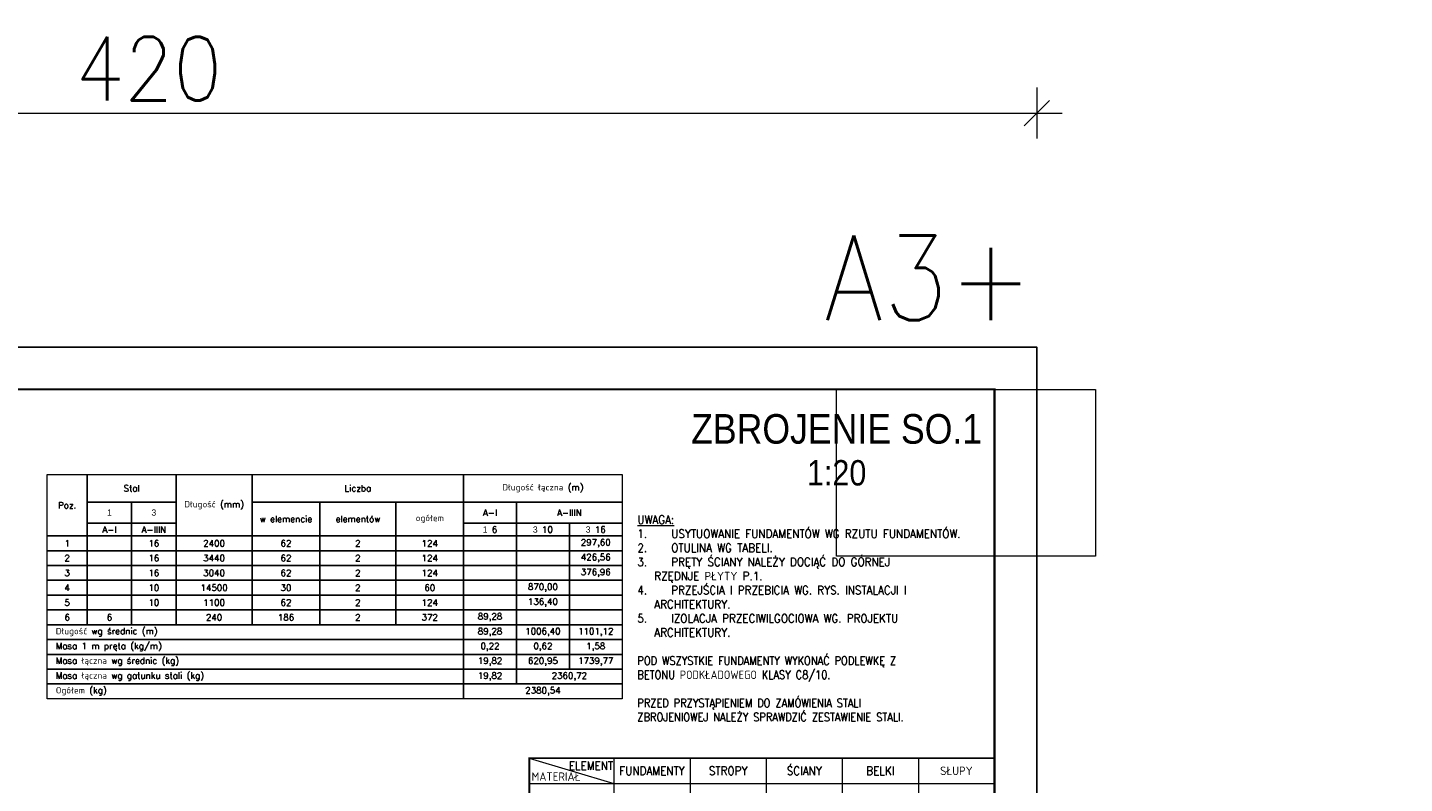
# Model space of a CAD drawing. Extents: x 100057 to 110316, y -200604 to -193150.
# Tile 9 of 9: x 103804 to 110316, y -196727 to -193153. Entities that reach past the tile are written whole.
import ezdxf
from ezdxf.enums import TextEntityAlignment as Align

# ---------------------------------------------------------------- set-up
doc = ezdxf.new("R2010")
doc.units = 0
doc.header["$LTSCALE"] = 5
doc.header["$MEASUREMENT"] = 0
doc.layers.add('_FORMATKA', color=8, linetype='Continuous', lineweight=15, plot=False)
for name, color, linetype, lineweight in [('_RAMKA', 7, 'Continuous', 35), ('AutoCAD_Structural_Detailing_tabele zbrojenia', 7, 'Continuous', 20), ('Opisy', 3, 'Continuous', 9), ('PS_DIM', 4, 'Continuous', 13), ('PS_TEXT', 3, 'Continuous', 13)]:
    doc.layers.add(name, color=color, linetype=linetype, lineweight=lineweight)
doc.styles.add('ARIAL', font='arial.ttf')
doc.styles.add('gil', font='GIL_____.TTF', dxfattribs={"width": 0.9})
doc.styles.add('r-simplex', font='simplex.shx', dxfattribs={"width": 0.9})
doc.styles.add('simplex', font='simplex.shx', dxfattribs={"width": 0.9})
doc.styles.add('styl2T', font='simplex.shx', dxfattribs={"height": 30})
doc.dimstyles.new('1_10_PRZ', dxfattribs={"dimtxt": 2, "dimasz": 1, "dimexe": 2, "dimexo": 5, "dimgap": 1, "dimtad": 1, "dimdec": 0, "dimlfac": 10, "dimtxsty": 'simplex', "dimblk": 'dimznak', "dimcen": 2, "dimse1": 1, "dimse2": 1, "dimclrt": 3, "dimadec": 1, "dimazin": 0, "dimtfac": 1, "dimtdec": 0, "dimtix": 1, "dimtmove": 2, "dimatfit": 3, "dimldrblk": 'dim-grot', "dimfxl": 1, "dimarcsym": 0})

# ---------------------------------------------------------------- blocks, each defined once
blk = doc.blocks.new('Tytuł rysunku')
at = {"layer": '_FORMATKA'}
blk.add_lwpolyline([(-61.19, 0), (0, 0), (0, -39.45), (-61.19, -39.45)], close=True, dxfattribs=at)
at = {"layer": 'PS_TEXT', "style": 'ARIAL', "flags": 4}
for tag, height, p in [('TYTUŁ1', 7, (-61.19, -9.34)), ('TYTUŁ2', 6, (-61.19, -19.72)), ('SKALA', 6, (-61.19, -28.72))]:
    blk.add_attdef(tag, text='', height=height, dxfattribs=at).set_placement(p, align=Align.MIDDLE_CENTER)
blk = doc.blocks.new('tabela_1')
at = {"layer": 'PS_TEXT', "color": 7}
for p, q in [((6059.3, -135817), (6459.3, -135937)), ((6459.3, -135817), (6459.3, -136537)), ((6819.3, -135817), (6819.3, -136537)), ((7179.3, -135817), (7179.3, -136537)), ((7539.3, -135817), (7539.3, -136537)), ((7899.3, -135817), (7899.3, -136537)), ((6059.3, -135937), (8259.3, -135937)), ((6059.3, -136097), (8259.3, -136097)), ((6059.3, -136217), (8259.3, -136217)), ((6179.3, -136217), (8259.3, -136217)), ((6059.3, -136377), (8259.3, -136377))]:
    blk.add_line(p, q, dxfattribs=at)
at = {"layer": 'PS_TEXT', "color": 51, "const_width": 8}
blk.add_lwpolyline([(6059.3, -136537), (8259.3, -136537), (8259.3, -135817), (6059.3, -135817)], close=True, dxfattribs=at)
at = {"layer": 'PS_TEXT', "color": 7}
blk.add_point((7899.3, -135937), dxfattribs=at)
at = {"layer": 'PS_DIM', "style": 'r-simplex', "oblique": 10, "width": 0.85, "flags": 4}
for tag, p in [('BETON', (6653.3, -136021.7)), ('BETON', (7013.3, -136021.7)), ('BETON', (7373.3, -136021.7)), ('BETON', (7733.3, -136021.7)), ('BETON', (8093.3, -136021.7)), ('STAL', (6653.3, -136141.7)), ('STAL', (7013.3, -136141.7)), ('STAL', (7373.3, -136141.7)), ('STAL', (7733.3, -136141.7)), ('STAL', (8093.3, -136141.7)), ('KL.', (6653.3, -136301.7)), ('KL.', (7013.3, -136301.7)), ('KL', (7373.3, -136301.7)), ('KL.', (7733.3, -136301.7)), ('KL.', (8093.3, -136301.7)), ('REI', (6653.3, -136461.7)), ('REI', (7013.3, -136461.7)), ('REI', (7373.3, -136461.7)), ('REI', (7733.3, -136461.7)), ('REI', (8093.3, -136461.7))]:
    blk.add_attdef(tag, text='', height=40, dxfattribs=at).set_placement(p, align=Align.MIDDLE)
at = {"layer": 'PS_TEXT', "color": 51, "char_height": 40, "attachment_point": 5, "style": 'r-simplex'}
for s, insert, width in [('ELEMENT', (6350.9, -135852.4), 400), ('MATERIAŁ', (6185.6, -135904.4), 400), ('FUNDAMENTY', (6639.3, -135877), 360), ('STROPY', (6999.3, -135877), 360), ('ŚCIANY', (7359.3, -135877), 360), ('BELKI', (7719.3, -135877), 360), ('SŁUPY', (8079.3, -135877), 360), ('BETON', (6259.3, -136017), 400), ('STAL', (6259.3, -136157), 400), ('KL. EKSPOZ.', (6259.3, -136299.7), 400), ('ODPORNOŚĆ\\POGNIOWA', (6259.3, -136457), 400)]:
    blk.add_mtext(s, dxfattribs=dict(at, insert=insert, width=width))
blk = doc.blocks.new('dimznak')
at = {"color": 0}
for points in [[(0, 2), (0, -2)], [(-2, 0), (2, 0)]]:
    blk.add_lwpolyline(points, dxfattribs=at)
at = {"color": 3}
blk.add_lwpolyline([(1, 1), (-1, -1)], dxfattribs=at)
blk = doc.blocks.new('*D19')
at = {"color": 252, "lineweight": -2, "transparency": 16777216}
blk.add_line((-417, 352.33), (-3, 352.33), dxfattribs=at)
at = {"layer": 'Defpoints', "color": 0, "transparency": 16777216}
for p in [(0, 352.33), (-420, 297), (0, 297)]:
    blk.add_point(p, dxfattribs=at)
at = {"color": 252, "lineweight": -2, "transparency": 16777216, "xscale": 3, "yscale": 3, "zscale": 3, "rotation": 180}
blk.add_blockref('dimznak', (-420, 352.33), dxfattribs=at)
at = {"color": 252, "lineweight": -2, "transparency": 16777216, "xscale": 3, "yscale": 3, "zscale": 3}
blk.add_blockref('dimznak', (0, 352.33), dxfattribs=at)
at = {"color": 252, "transparency": 16777216, "insert": (-210, 362.83), "char_height": 15, "attachment_point": 5, "style": 'simplex'}
blk.add_mtext('420', dxfattribs=at)
blk = doc.blocks.new('dim-grot')
blk.add_hatch(color=256).paths.add_polyline_path([(0, 0), (-2, 0.5), (-2, -0.5)])
blk.add_lwpolyline([(0, 0), (-2, 0.5), (-2, -0.5), (0, 0)])
blk = doc.blocks.new('*U17')
at = {"layer": '_FORMATKA', "lineweight": -3}
blk.add_lwpolyline([(-420, 0), (0, 0), (0, 297), (-420, 297)], close=True, dxfattribs=at)
at = {"layer": '_RAMKA', "lineweight": -3, "const_width": 0.5}
blk.add_lwpolyline([(-390, 10), (-10, 10), (-10, 287), (-390, 287)], close=True, dxfattribs=at)
at = {"layer": '_FORMATKA', "lineweight": -3, "style": 'simplex', "width": 0.9}
blk.add_text('A3+', height=20, dxfattribs=at).set_placement((-0.86, 303.35), align=Align.RIGHT)
dim = blk.add_linear_dim(base=(0, 352.33), p1=(-420, 297), p2=(0, 297), dimstyle='1_10_PRZ', override={"dimscale": 3, "dimtxt": 5, "dimlfac": 1, "dimclrd": 252, "dimclrt": 252})
dim.commit()
dim.dimension.update_dxf_attribs({"geometry": '*D19', "text_midpoint": (-210, 362.83)})

msp = doc.modelspace()

# ---------------------------------------------------------------- linework, layer by layer
at = {"layer": 'AutoCAD_Structural_Detailing_tabele zbrojenia', "color": 242}
for p, q in [((103895.91, -195266.58), (106615.91, -195266.58)), ((103895.91, -196326.58), (103895.91, -195266.58)), ((103895.91, -195266.58), (104085.91, -195266.58)), ((103895.91, -195556.58), (103895.91, -195266.58)), ((104085.91, -195266.58), (104085.91, -195556.58)), ((104085.91, -195266.58), (104505.91, -195266.58)), ((104085.91, -195396.58), (104085.91, -195266.58)), ((104505.91, -195266.58), (104865.91, -195266.58)), ((104505.91, -195556.58), (104505.91, -195266.58)), ((104505.91, -195266.58), (104505.91, -195396.58)), ((104865.91, -195266.58), (104865.91, -195556.58)), ((104865.91, -195266.58), (105865.91, -195266.58)), ((104865.91, -195396.58), (104865.91, -195266.58)), ((105865.91, -195266.58), (105865.91, -195396.58)), ((105865.91, -195266.58), (106615.91, -195266.58)), ((105865.91, -195396.58), (105865.91, -195266.58)), ((106615.91, -195266.58), (106615.91, -196326.58)), ((106615.91, -195266.58), (106615.91, -195396.58)), ((104505.91, -195396.58), (104085.91, -195396.58)), ((104085.91, -195396.58), (104295.91, -195396.58)), ((104085.91, -195496.58), (104085.91, -195396.58)), ((104295.91, -195396.58), (104295.91, -195496.58)), ((104295.91, -195396.58), (104505.91, -195396.58)), ((104295.91, -195496.58), (104295.91, -195396.58)), ((104505.91, -195396.58), (104505.91, -195496.58)), ((105865.91, -195396.58), (104865.91, -195396.58)), ((104865.91, -195396.58), (105185.91, -195396.58)), ((104865.91, -195556.58), (104865.91, -195396.58)), ((105185.91, -195396.58), (105545.91, -195396.58)), ((105185.91, -195556.58), (105185.91, -195396.58)), ((105185.91, -195396.58), (105185.91, -195556.58)), ((105545.91, -195396.58), (105865.91, -195396.58)), ((105545.91, -195556.58), (105545.91, -195396.58)), ((105545.91, -195396.58), (105545.91, -195556.58)), ((105865.91, -195396.58), (105865.91, -195556.58)), ((106615.91, -195396.58), (105865.91, -195396.58)), ((105865.91, -195396.58), (106115.91, -195396.58)), ((105865.91, -195496.58), (105865.91, -195396.58)), ((106115.91, -195396.58), (106615.91, -195396.58)), ((106115.91, -195496.58), (106115.91, -195396.58)), ((106115.91, -195396.58), (106115.91, -195496.58)), ((106615.91, -195396.58), (106615.91, -195496.58)), ((104295.91, -195496.58), (104085.91, -195496.58)), ((104085.91, -195496.58), (104295.91, -195496.58)), ((104085.91, -195556.58), (104085.91, -195496.58)), ((104505.91, -195496.58), (104295.91, -195496.58)), ((104295.91, -195496.58), (104295.91, -195556.58)), ((104295.91, -195496.58), (104505.91, -195496.58)), ((104295.91, -195556.58), (104295.91, -195496.58)), ((104505.91, -195496.58), (104505.91, -195556.58)), ((106115.91, -195496.58), (105865.91, -195496.58)), ((105865.91, -195496.58), (106115.91, -195496.58)), ((105865.91, -195556.58), (105865.91, -195496.58)), ((106615.91, -195496.58), (106115.91, -195496.58)), ((106115.91, -195496.58), (106115.91, -195556.58)), ((106115.91, -195496.58), (106365.91, -195496.58)), ((106115.91, -195556.58), (106115.91, -195496.58)), ((106365.91, -195496.58), (106365.91, -195556.58)), ((106365.91, -195496.58), (106615.91, -195496.58)), ((106365.91, -195556.58), (106365.91, -195496.58)), ((106615.91, -195496.58), (106615.91, -195556.58)), ((104085.91, -195556.58), (103895.91, -195556.58)), ((103895.91, -195556.58), (104085.91, -195556.58)), ((103895.91, -195626.58), (103895.91, -195556.58)), ((104295.91, -195556.58), (104085.91, -195556.58)), ((104085.91, -195556.58), (104085.91, -195626.58)), ((104085.91, -195556.58), (104295.91, -195556.58)), ((104085.91, -195626.58), (104085.91, -195556.58)), ((104505.91, -195556.58), (104295.91, -195556.58)), ((104295.91, -195556.58), (104295.91, -195626.58)), ((104295.91, -195556.58), (104505.91, -195556.58)), ((104295.91, -195626.58), (104295.91, -195556.58)), ((104865.91, -195556.58), (104505.91, -195556.58)), ((104505.91, -195556.58), (104505.91, -195626.58)), ((104505.91, -195556.58), (104865.91, -195556.58)), ((104505.91, -195626.58), (104505.91, -195556.58)), ((105185.91, -195556.58), (104865.91, -195556.58)), ((104865.91, -195556.58), (104865.91, -195626.58)), ((104865.91, -195556.58), (105185.91, -195556.58)), ((104865.91, -195626.58), (104865.91, -195556.58)), ((105545.91, -195556.58), (105185.91, -195556.58)), ((105185.91, -195556.58), (105185.91, -195626.58)), ((105185.91, -195556.58), (105545.91, -195556.58)), ((105185.91, -195626.58), (105185.91, -195556.58)), ((105865.91, -195556.58), (105545.91, -195556.58)), ((105545.91, -195556.58), (105545.91, -195626.58)), ((105545.91, -195556.58), (105865.91, -195556.58)), ((105545.91, -195626.58), (105545.91, -195556.58)), ((106115.91, -195556.58), (105865.91, -195556.58)), ((105865.91, -195556.58), (105865.91, -195626.58)), ((105865.91, -195556.58), (106115.91, -195556.58)), ((105865.91, -195626.58), (105865.91, -195556.58)), ((106365.91, -195556.58), (106115.91, -195556.58)), ((106115.91, -195556.58), (106115.91, -195626.58)), ((106115.91, -195556.58), (106365.91, -195556.58)), ((106115.91, -195626.58), (106115.91, -195556.58)), ((106615.91, -195556.58), (106365.91, -195556.58)), ((106365.91, -195556.58), (106365.91, -195626.58)), ((106365.91, -195556.58), (106615.91, -195556.58)), ((106365.91, -195626.58), (106365.91, -195556.58)), ((106615.91, -195556.58), (106615.91, -195626.58)), ((104085.91, -195626.58), (103895.91, -195626.58)), ((103895.91, -195626.58), (104085.91, -195626.58)), ((103895.91, -195696.58), (103895.91, -195626.58)), ((104295.91, -195626.58), (104085.91, -195626.58)), ((104085.91, -195626.58), (104085.91, -195696.58)), ((104085.91, -195626.58), (104295.91, -195626.58)), ((104085.91, -195696.58), (104085.91, -195626.58)), ((104505.91, -195626.58), (104295.91, -195626.58)), ((104295.91, -195626.58), (104295.91, -195696.58)), ((104295.91, -195626.58), (104505.91, -195626.58)), ((104295.91, -195696.58), (104295.91, -195626.58)), ((104865.91, -195626.58), (104505.91, -195626.58)), ((104505.91, -195626.58), (104505.91, -195696.58)), ((104505.91, -195626.58), (104865.91, -195626.58)), ((104505.91, -195696.58), (104505.91, -195626.58)), ((105185.91, -195626.58), (104865.91, -195626.58)), ((104865.91, -195626.58), (104865.91, -195696.58)), ((104865.91, -195626.58), (105185.91, -195626.58)), ((104865.91, -195696.58), (104865.91, -195626.58)), ((105545.91, -195626.58), (105185.91, -195626.58)), ((105185.91, -195626.58), (105185.91, -195696.58)), ((105185.91, -195626.58), (105545.91, -195626.58)), ((105185.91, -195696.58), (105185.91, -195626.58)), ((105865.91, -195626.58), (105545.91, -195626.58)), ((105545.91, -195626.58), (105545.91, -195696.58)), ((105545.91, -195626.58), (105865.91, -195626.58)), ((105545.91, -195696.58), (105545.91, -195626.58)), ((106115.91, -195626.58), (105865.91, -195626.58)), ((105865.91, -195626.58), (105865.91, -195696.58)), ((105865.91, -195626.58), (106115.91, -195626.58)), ((105865.91, -195696.58), (105865.91, -195626.58)), ((106365.91, -195626.58), (106115.91, -195626.58)), ((106115.91, -195626.58), (106115.91, -195696.58)), ((106115.91, -195626.58), (106365.91, -195626.58)), ((106115.91, -195696.58), (106115.91, -195626.58)), ((106615.91, -195626.58), (106365.91, -195626.58)), ((106365.91, -195626.58), (106365.91, -195696.58)), ((106365.91, -195626.58), (106615.91, -195626.58)), ((106365.91, -195696.58), (106365.91, -195626.58)), ((106615.91, -195626.58), (106615.91, -195696.58)), ((104085.91, -195696.58), (103895.91, -195696.58)), ((103895.91, -195696.58), (104085.91, -195696.58)), ((103895.91, -195766.58), (103895.91, -195696.58)), ((104295.91, -195696.58), (104085.91, -195696.58)), ((104085.91, -195696.58), (104085.91, -195766.58)), ((104085.91, -195696.58), (104295.91, -195696.58)), ((104085.91, -195766.58), (104085.91, -195696.58)), ((104505.91, -195696.58), (104295.91, -195696.58)), ((104295.91, -195696.58), (104295.91, -195766.58)), ((104295.91, -195696.58), (104505.91, -195696.58)), ((104295.91, -195766.58), (104295.91, -195696.58)), ((104865.91, -195696.58), (104505.91, -195696.58)), ((104505.91, -195696.58), (104505.91, -195766.58)), ((104505.91, -195696.58), (104865.91, -195696.58)), ((104505.91, -195766.58), (104505.91, -195696.58)), ((105185.91, -195696.58), (104865.91, -195696.58)), ((104865.91, -195696.58), (104865.91, -195766.58)), ((104865.91, -195696.58), (105185.91, -195696.58)), ((104865.91, -195766.58), (104865.91, -195696.58)), ((105545.91, -195696.58), (105185.91, -195696.58)), ((105185.91, -195696.58), (105185.91, -195766.58)), ((105185.91, -195696.58), (105545.91, -195696.58)), ((105185.91, -195766.58), (105185.91, -195696.58)), ((105865.91, -195696.58), (105545.91, -195696.58)), ((105545.91, -195696.58), (105545.91, -195766.58)), ((105545.91, -195696.58), (105865.91, -195696.58)), ((105545.91, -195766.58), (105545.91, -195696.58)), ((106115.91, -195696.58), (105865.91, -195696.58)), ((105865.91, -195696.58), (105865.91, -195766.58)), ((105865.91, -195696.58), (106115.91, -195696.58)), ((105865.91, -195766.58), (105865.91, -195696.58)), ((106365.91, -195696.58), (106115.91, -195696.58)), ((106115.91, -195696.58), (106115.91, -195766.58)), ((106115.91, -195696.58), (106365.91, -195696.58)), ((106115.91, -195766.58), (106115.91, -195696.58)), ((106615.91, -195696.58), (106365.91, -195696.58)), ((106365.91, -195696.58), (106365.91, -195766.58)), ((106365.91, -195696.58), (106615.91, -195696.58)), ((106365.91, -195766.58), (106365.91, -195696.58)), ((106615.91, -195696.58), (106615.91, -195766.58)), ((104085.91, -195766.58), (103895.91, -195766.58)), ((103895.91, -195766.58), (104085.91, -195766.58)), ((103895.91, -195836.58), (103895.91, -195766.58)), ((104295.91, -195766.58), (104085.91, -195766.58)), ((104085.91, -195766.58), (104085.91, -195836.58)), ((104085.91, -195766.58), (104295.91, -195766.58)), ((104085.91, -195836.58), (104085.91, -195766.58)), ((104505.91, -195766.58), (104295.91, -195766.58)), ((104295.91, -195766.58), (104295.91, -195836.58)), ((104295.91, -195766.58), (104505.91, -195766.58)), ((104295.91, -195836.58), (104295.91, -195766.58)), ((104865.91, -195766.58), (104505.91, -195766.58)), ((104505.91, -195766.58), (104505.91, -195836.58)), ((104505.91, -195766.58), (104865.91, -195766.58)), ((104505.91, -195836.58), (104505.91, -195766.58)), ((105185.91, -195766.58), (104865.91, -195766.58)), ((104865.91, -195766.58), (104865.91, -195836.58)), ((104865.91, -195766.58), (105185.91, -195766.58)), ((104865.91, -195836.58), (104865.91, -195766.58)), ((105545.91, -195766.58), (105185.91, -195766.58)), ((105185.91, -195766.58), (105185.91, -195836.58)), ((105185.91, -195766.58), (105545.91, -195766.58)), ((105185.91, -195836.58), (105185.91, -195766.58)), ((105865.91, -195766.58), (105545.91, -195766.58)), ((105545.91, -195766.58), (105545.91, -195836.58)), ((105545.91, -195766.58), (105865.91, -195766.58)), ((105545.91, -195836.58), (105545.91, -195766.58)), ((106115.91, -195766.58), (105865.91, -195766.58)), ((105865.91, -195766.58), (105865.91, -195836.58)), ((105865.91, -195766.58), (106115.91, -195766.58)), ((105865.91, -195836.58), (105865.91, -195766.58)), ((106365.91, -195766.58), (106115.91, -195766.58)), ((106115.91, -195766.58), (106115.91, -195836.58)), ((106115.91, -195766.58), (106365.91, -195766.58)), ((106115.91, -195836.58), (106115.91, -195766.58)), ((106615.91, -195766.58), (106365.91, -195766.58)), ((106365.91, -195766.58), (106365.91, -195836.58)), ((106365.91, -195766.58), (106615.91, -195766.58)), ((106365.91, -195836.58), (106365.91, -195766.58)), ((106615.91, -195766.58), (106615.91, -195836.58)), ((104085.91, -195836.58), (103895.91, -195836.58)), ((103895.91, -195836.58), (104085.91, -195836.58)), ((103895.91, -195906.58), (103895.91, -195836.58)), ((104295.91, -195836.58), (104085.91, -195836.58)), ((104085.91, -195836.58), (104085.91, -195906.58)), ((104085.91, -195836.58), (104295.91, -195836.58)), ((104085.91, -195906.58), (104085.91, -195836.58)), ((104505.91, -195836.58), (104295.91, -195836.58)), ((104295.91, -195836.58), (104295.91, -195906.58)), ((104295.91, -195836.58), (104505.91, -195836.58)), ((104295.91, -195906.58), (104295.91, -195836.58)), ((104865.91, -195836.58), (104505.91, -195836.58)), ((104505.91, -195836.58), (104505.91, -195906.58)), ((104505.91, -195836.58), (104865.91, -195836.58)), ((104505.91, -195906.58), (104505.91, -195836.58)), ((105185.91, -195836.58), (104865.91, -195836.58)), ((104865.91, -195836.58), (104865.91, -195906.58)), ((104865.91, -195836.58), (105185.91, -195836.58)), ((104865.91, -195906.58), (104865.91, -195836.58)), ((105545.91, -195836.58), (105185.91, -195836.58)), ((105185.91, -195836.58), (105185.91, -195906.58)), ((105185.91, -195836.58), (105545.91, -195836.58)), ((105185.91, -195906.58), (105185.91, -195836.58)), ((105865.91, -195836.58), (105545.91, -195836.58)), ((105545.91, -195836.58), (105545.91, -195906.58)), ((105545.91, -195836.58), (105865.91, -195836.58)), ((105545.91, -195906.58), (105545.91, -195836.58)), ((106115.91, -195836.58), (105865.91, -195836.58)), ((105865.91, -195836.58), (105865.91, -195906.58)), ((105865.91, -195836.58), (106115.91, -195836.58)), ((105865.91, -195906.58), (105865.91, -195836.58)), ((106365.91, -195836.58), (106115.91, -195836.58)), ((106115.91, -195836.58), (106115.91, -195906.58)), ((106115.91, -195836.58), (106365.91, -195836.58)), ((106115.91, -195906.58), (106115.91, -195836.58)), ((106615.91, -195836.58), (106365.91, -195836.58)), ((106365.91, -195836.58), (106365.91, -195906.58)), ((106365.91, -195836.58), (106615.91, -195836.58)), ((106365.91, -195906.58), (106365.91, -195836.58)), ((106615.91, -195836.58), (106615.91, -195906.58)), ((104085.91, -195906.58), (103895.91, -195906.58)), ((103895.91, -195906.58), (104085.91, -195906.58)), ((103895.91, -195976.58), (103895.91, -195906.58)), ((104295.91, -195906.58), (104085.91, -195906.58)), ((104085.91, -195906.58), (104085.91, -195976.58)), ((104085.91, -195906.58), (104295.91, -195906.58)), ((104085.91, -195976.58), (104085.91, -195906.58)), ((104505.91, -195906.58), (104295.91, -195906.58)), ((104295.91, -195906.58), (104295.91, -195976.58)), ((104295.91, -195906.58), (104505.91, -195906.58)), ((104295.91, -195976.58), (104295.91, -195906.58)), ((104865.91, -195906.58), (104505.91, -195906.58)), ((104505.91, -195906.58), (104505.91, -195976.58)), ((104505.91, -195906.58), (104865.91, -195906.58)), ((104505.91, -195976.58), (104505.91, -195906.58)), ((105185.91, -195906.58), (104865.91, -195906.58)), ((104865.91, -195906.58), (104865.91, -195976.58)), ((104865.91, -195906.58), (105185.91, -195906.58)), ((104865.91, -195976.58), (104865.91, -195906.58)), ((105545.91, -195906.58), (105185.91, -195906.58)), ((105185.91, -195906.58), (105185.91, -195976.58)), ((105185.91, -195906.58), (105545.91, -195906.58)), ((105185.91, -195976.58), (105185.91, -195906.58)), ((105865.91, -195906.58), (105545.91, -195906.58)), ((105545.91, -195906.58), (105545.91, -195976.58)), ((105545.91, -195906.58), (105865.91, -195906.58)), ((105545.91, -195976.58), (105545.91, -195906.58)), ((106115.91, -195906.58), (105865.91, -195906.58)), ((105865.91, -195906.58), (105865.91, -195976.58)), ((105865.91, -195906.58), (106115.91, -195906.58)), ((105865.91, -195976.58), (105865.91, -195906.58)), ((106365.91, -195906.58), (106115.91, -195906.58)), ((106115.91, -195906.58), (106115.91, -195976.58)), ((106115.91, -195906.58), (106365.91, -195906.58)), ((106115.91, -195976.58), (106115.91, -195906.58)), ((106615.91, -195906.58), (106365.91, -195906.58)), ((106365.91, -195906.58), (106365.91, -195976.58)), ((106365.91, -195906.58), (106615.91, -195906.58)), ((106365.91, -195976.58), (106365.91, -195906.58)), ((106615.91, -195906.58), (106615.91, -195976.58)), ((103895.91, -195976.58), (105865.91, -195976.58)), ((103895.91, -196046.58), (103895.91, -195976.58)), ((104085.91, -195976.58), (103895.91, -195976.58)), ((104295.91, -195976.58), (104085.91, -195976.58)), ((104505.91, -195976.58), (104295.91, -195976.58)), ((104865.91, -195976.58), (104505.91, -195976.58)), ((105185.91, -195976.58), (104865.91, -195976.58)), ((105545.91, -195976.58), (105185.91, -195976.58)), ((105865.91, -195976.58), (105545.91, -195976.58)), ((105865.91, -195976.58), (105865.91, -196046.58)), ((106115.91, -195976.58), (105865.91, -195976.58)), ((105865.91, -195976.58), (106115.91, -195976.58)), ((105865.91, -196046.58), (105865.91, -195976.58)), ((106365.91, -195976.58), (106115.91, -195976.58)), ((106115.91, -195976.58), (106115.91, -196046.58)), ((106115.91, -195976.58), (106365.91, -195976.58)), ((106115.91, -196046.58), (106115.91, -195976.58)), ((106615.91, -195976.58), (106365.91, -195976.58)), ((106365.91, -195976.58), (106365.91, -196046.58)), ((106365.91, -195976.58), (106615.91, -195976.58)), ((106365.91, -196046.58), (106365.91, -195976.58)), ((106615.91, -195976.58), (106615.91, -196046.58)), ((103895.91, -196046.58), (105865.91, -196046.58)), ((103895.91, -196116.58), (103895.91, -196046.58)), ((105865.91, -196046.58), (103895.91, -196046.58)), ((105865.91, -196046.58), (105865.91, -196116.58)), ((106115.91, -196046.58), (105865.91, -196046.58)), ((105865.91, -196046.58), (106115.91, -196046.58)), ((105865.91, -196116.58), (105865.91, -196046.58)), ((106365.91, -196046.58), (106115.91, -196046.58)), ((106115.91, -196046.58), (106115.91, -196116.58)), ((106115.91, -196046.58), (106365.91, -196046.58)), ((106115.91, -196116.58), (106115.91, -196046.58)), ((106615.91, -196046.58), (106365.91, -196046.58)), ((106365.91, -196046.58), (106365.91, -196116.58)), ((106365.91, -196046.58), (106615.91, -196046.58)), ((106365.91, -196116.58), (106365.91, -196046.58)), ((106615.91, -196046.58), (106615.91, -196116.58)), ((103895.91, -196116.58), (105865.91, -196116.58)), ((103895.91, -196186.58), (103895.91, -196116.58)), ((105865.91, -196116.58), (103895.91, -196116.58)), ((105865.91, -196116.58), (105865.91, -196186.58)), ((106115.91, -196116.58), (105865.91, -196116.58)), ((105865.91, -196116.58), (106115.91, -196116.58)), ((105865.91, -196186.58), (105865.91, -196116.58)), ((106365.91, -196116.58), (106115.91, -196116.58)), ((106115.91, -196116.58), (106115.91, -196186.58)), ((106115.91, -196116.58), (106365.91, -196116.58)), ((106115.91, -196186.58), (106115.91, -196116.58)), ((106615.91, -196116.58), (106365.91, -196116.58)), ((106365.91, -196116.58), (106365.91, -196186.58)), ((106365.91, -196116.58), (106615.91, -196116.58)), ((106365.91, -196186.58), (106365.91, -196116.58)), ((106615.91, -196116.58), (106615.91, -196186.58)), ((103895.91, -196186.58), (105865.91, -196186.58)), ((103895.91, -196256.58), (103895.91, -196186.58)), ((105865.91, -196186.58), (103895.91, -196186.58)), ((105865.91, -196186.58), (105865.91, -196256.58)), ((106115.91, -196186.58), (105865.91, -196186.58)), ((105865.91, -196186.58), (106115.91, -196186.58)), ((105865.91, -196256.58), (105865.91, -196186.58)), ((106115.91, -196186.58), (106615.91, -196186.58)), ((106115.91, -196256.58), (106115.91, -196186.58)), ((106365.91, -196186.58), (106115.91, -196186.58)), ((106115.91, -196186.58), (106115.91, -196256.58)), ((106615.91, -196186.58), (106365.91, -196186.58)), ((106615.91, -196186.58), (106615.91, -196256.58)), ((103895.91, -196256.58), (105865.91, -196256.58)), ((103895.91, -196326.58), (103895.91, -196256.58)), ((105865.91, -196256.58), (103895.91, -196256.58)), ((105865.91, -196256.58), (105865.91, -196326.58)), ((105865.91, -196256.58), (106615.91, -196256.58)), ((105865.91, -196326.58), (105865.91, -196256.58)), ((106115.91, -196256.58), (105865.91, -196256.58)), ((106615.91, -196256.58), (106115.91, -196256.58)), ((106615.91, -196256.58), (106615.91, -196326.58)), ((106615.91, -196326.58), (103895.91, -196326.58)), ((105865.91, -196326.58), (103895.91, -196326.58)), ((106615.91, -196326.58), (105865.91, -196326.58))]:
    msp.add_line(p, q, dxfattribs=at)

# ---------------------------------------------------------------- block references
ref = msp.add_blockref('Tytuł rysunku', (108853.78, -194863.63), dxfattribs=dict(xscale=20, yscale=20, zscale=20))
ref.add_attrib('TYTUŁ1', 'ZBROJENIE SO.1', dxfattribs={"layer": 'PS_TEXT', "height": 140, "style": 'gil', "width": 0.9}).set_placement((107630.04, -195050.46), align=Align.MIDDLE)
ref.add_attrib('TYTUŁ2', '1:20', dxfattribs={"layer": 'PS_TEXT', "height": 120, "style": 'gil', "width": 0.9}).set_placement((107630.04, -195258.1), align=Align.MIDDLE)
at = {"layer": 'PS_DIM', "xscale": 20, "yscale": 20, "zscale": 20}
msp.add_blockref('*U17', (108576.64, -200603.63), dxfattribs=at)
at = {"layer": 'PS_DIM'}
ref = msp.add_blockref('tabela_1', (100117.39, -60790.24), dxfattribs=at)
ref.add_attrib('BETON', 'C25/30 W6', dxfattribs={"height": 40, "style": 'r-simplex', "oblique": 10, "width": 0.85}).set_placement((106770.65, -196811.92), align=Align.MIDDLE)
ref.add_attrib('STAL', 'B500SP', dxfattribs={"height": 40, "style": 'r-simplex', "oblique": 10, "width": 0.85}).set_placement((106770.65, -196931.92), align=Align.MIDDLE)
ref.add_attrib('KL.', 'XC2', dxfattribs={"height": 40, "style": 'r-simplex', "oblique": 10, "width": 0.85}).set_placement((106770.65, -197091.92), align=Align.MIDDLE)
ref.add_attrib('REI', '-', dxfattribs={"height": 40, "style": 'r-simplex', "oblique": 10, "width": 0.85}).set_placement((106770.65, -197251.92), align=Align.MIDDLE)
ref.add_attrib('BETON', '-', dxfattribs={"height": 40, "style": 'r-simplex', "oblique": 10, "width": 0.85}).set_placement((107130.65, -196811.92), align=Align.MIDDLE)
ref.add_attrib('STAL', '-', dxfattribs={"height": 40, "style": 'r-simplex', "oblique": 10, "width": 0.85}).set_placement((107130.65, -196931.92), align=Align.MIDDLE)
ref.add_attrib('KL.', '-', dxfattribs={"height": 40, "style": 'r-simplex', "oblique": 10, "width": 0.85}).set_placement((107130.65, -197091.92), align=Align.MIDDLE)
ref.add_attrib('REI', '-', dxfattribs={"height": 40, "style": 'r-simplex', "oblique": 10, "width": 0.85}).set_placement((107130.65, -197251.92), align=Align.MIDDLE)
ref.add_attrib('BETON', '-', dxfattribs={"height": 40, "style": 'r-simplex', "oblique": 10, "width": 0.85}).set_placement((107490.65, -196811.92), align=Align.MIDDLE)
ref.add_attrib('STAL', '-', dxfattribs={"height": 40, "style": 'r-simplex', "oblique": 10, "width": 0.85}).set_placement((107490.65, -196931.92), align=Align.MIDDLE)
ref.add_attrib('KL', '-', dxfattribs={"height": 40, "style": 'r-simplex', "oblique": 10, "width": 0.85}).set_placement((107490.65, -197091.92), align=Align.MIDDLE)
ref.add_attrib('REI', '-', dxfattribs={"height": 40, "style": 'r-simplex', "oblique": 10, "width": 0.85}).set_placement((107490.65, -197251.92), align=Align.MIDDLE)
ref.add_attrib('BETON', '-', dxfattribs={"height": 40, "style": 'r-simplex', "oblique": 10, "width": 0.85}).set_placement((107850.65, -196811.92), align=Align.MIDDLE)
ref.add_attrib('STAL', '-', dxfattribs={"height": 40, "style": 'r-simplex', "oblique": 10, "width": 0.85}).set_placement((107850.65, -196931.92), align=Align.MIDDLE)
ref.add_attrib('KL.', '-', dxfattribs={"height": 40, "style": 'r-simplex', "oblique": 10, "width": 0.85}).set_placement((107850.65, -197091.92), align=Align.MIDDLE)
ref.add_attrib('REI', '-', dxfattribs={"height": 40, "style": 'r-simplex', "oblique": 10, "width": 0.85}).set_placement((107850.65, -197251.92), align=Align.MIDDLE)
ref.add_attrib('BETON', '-', dxfattribs={"height": 40, "style": 'r-simplex', "oblique": 10, "width": 0.85}).set_placement((108210.65, -196811.92), align=Align.MIDDLE)
ref.add_attrib('STAL', '-', dxfattribs={"height": 40, "style": 'r-simplex', "oblique": 10, "width": 0.85}).set_placement((108210.65, -196931.92), align=Align.MIDDLE)
ref.add_attrib('KL.', '-', dxfattribs={"height": 40, "style": 'r-simplex', "oblique": 10, "width": 0.85}).set_placement((108210.65, -197091.92), align=Align.MIDDLE)
ref.add_attrib('REI', '-', dxfattribs={"height": 40, "style": 'r-simplex', "oblique": 10, "width": 0.85}).set_placement((108210.65, -197251.92), align=Align.MIDDLE)

# ---------------------------------------------------------------- texts
at = {"layer": 'AutoCAD_Structural_Detailing_tabele zbrojenia', "color": 3, "char_height": 30, "style": 'styl2T'}
for s, insert, width, attachment_point in [('Stal', (104295.91, -195331.58), 420, 5), ('Liczba', (105365.91, -195331.58), 1000, 5), ('Długość łączna (m)', (106240.91, -195331.58), 750, 5), ('Poz.', (103990.91, -195411.58), 190, 5), ('Długość (mm)', (104685.91, -195411.58), 360, 5), ('\\Fdiam;1\\Fsimplex.shx;', (104190.91, -195446.58), 210, 5), ('\\Fdiam;3\\Fsimplex.shx;', (104400.91, -195446.58), 210, 5), ('w elemencie', (105025.91, -195476.58), 320, 5), ('elementów', (105365.91, -195476.58), 360, 5), ('ogółem', (105705.91, -195476.58), 320, 5), ('A-I', (105990.91, -195446.58), 250, 5), ('A-IIIN', (106365.91, -195446.58), 500, 5), ('A-I', (104190.91, -195526.58), 210, 5), ('A-IIIN', (104400.91, -195526.58), 210, 5), ('\\Fdiam;1\\Fsimplex.shx; 6', (105990.91, -195526.58), 250, 5), ('\\Fdiam;3\\Fsimplex.shx; 10', (106240.91, -195526.58), 250, 5), ('\\Fdiam;3\\Fsimplex.shx; 16', (106490.91, -195526.58), 250, 5), ('  Długość wg średnic (m)', (103895.91, -196011.58), 1970, 4), ('  Masa 1 m pręta (kg/m)', (103895.91, -196081.58), 1970, 4), ('  Masa łączna wg średnic (kg)', (103895.91, -196151.58), 1970, 4), ('  Masa łączna wg gatunku stali (kg)', (103895.91, -196221.58), 1970, 4), ('  Ogółem (kg)', (103895.91, -196291.58), 1970, 4)]:
    msp.add_mtext(s, dxfattribs=dict(at, insert=insert, width=width, attachment_point=attachment_point))
at = {"layer": 'AutoCAD_Structural_Detailing_tabele zbrojenia', "color": 2, "char_height": 30, "attachment_point": 5, "style": 'styl2T'}
for s, insert, width in [('1', (103990.91, -195591.58), 190), ('16', (104400.91, -195591.58), 210), ('2400', (104685.91, -195591.58), 360), ('62', (105025.91, -195591.58), 320), ('2', (105365.91, -195591.58), 360), ('124', (105705.91, -195591.58), 320), ('297,60', (106490.91, -195591.58), 250), ('2', (103990.91, -195661.58), 190), ('16', (104400.91, -195661.58), 210), ('3440', (104685.91, -195661.58), 360), ('62', (105025.91, -195661.58), 320), ('2', (105365.91, -195661.58), 360), ('124', (105705.91, -195661.58), 320), ('426,56', (106490.91, -195661.58), 250), ('3', (103990.91, -195731.58), 190), ('16', (104400.91, -195731.58), 210), ('3040', (104685.91, -195731.58), 360), ('62', (105025.91, -195731.58), 320), ('2', (105365.91, -195731.58), 360), ('124', (105705.91, -195731.58), 320), ('376,96', (106490.91, -195731.58), 250), ('4', (103990.91, -195801.58), 190), ('10', (104400.91, -195801.58), 210), ('14500', (104685.91, -195801.58), 360), ('30', (105025.91, -195801.58), 320), ('2', (105365.91, -195801.58), 360), ('60', (105705.91, -195801.58), 320), ('870,00', (106240.91, -195801.58), 250), ('5', (103990.91, -195871.58), 190), ('10', (104400.91, -195871.58), 210), ('1100', (104685.91, -195871.58), 360), ('62', (105025.91, -195871.58), 320), ('2', (105365.91, -195871.58), 360), ('124', (105705.91, -195871.58), 320), ('136,40', (106240.91, -195871.58), 250), ('6', (103990.91, -195941.58), 190), ('6', (104190.91, -195941.58), 210), ('240', (104685.91, -195941.58), 360), ('186', (105025.91, -195941.58), 320), ('2', (105365.91, -195941.58), 360), ('372', (105705.91, -195941.58), 320), ('89,28', (105990.91, -195941.58), 250), ('89,28', (105990.91, -196011.58), 250), ('1006,40', (106240.91, -196011.58), 250), ('1101,12', (106490.91, -196011.58), 250), ('0,22', (105990.91, -196081.58), 250), ('0,62', (106240.91, -196081.58), 250), ('1,58', (106490.91, -196081.58), 250), ('19,82', (105990.91, -196151.58), 250), ('620,95', (106240.91, -196151.58), 250), ('1739,77', (106490.91, -196151.58), 250), ('19,82', (105990.91, -196221.58), 250), ('2360,72', (106365.91, -196221.58), 500), ('2380,54', (106240.91, -196291.58), 750)]:
    msp.add_mtext(s, dxfattribs=dict(at, insert=insert, width=width))
at = {"layer": 'Opisy', "insert": (106687.7, -195459.7), "char_height": 40, "width": 1445.4568, "attachment_point": 1, "style": 'simplex'}
msp.add_mtext('{\\LUWAGA:}\\P\\pi-80,l80;1.^IUSYTUOWANIE FUNDAMENTÓW WG RZUTU FUNDAMENTÓW.\\P2.^IOTULINA WG TABELI.\\P3.^IPRĘTY ŚCIANY NALEŻY DOCIĄĆ DO GÓRNEJ RZĘDNJE PŁYTY P.1.\\P4.^IPRZEJŚCIA I PRZEBICIA WG. RYS. INSTALACJI I ARCHITEKTURY.\\P5.^IIZOLACJA PRZECIWILGOCIOWA WG. PROJEKTU ARCHITEKTURY.\\P\\pi0,l0;{\\W0.85;\\PPOD WSZYSTKIE FUNDAMENTY WYKONAĆ PODLEWKĘ Z BETONU PODKŁADOWEGO KLASY C8/10.\\P\\PPRZED PRZYSTĄPIENIEM DO ZAMÓWIENIA STALI ZBROJENIOWEJ NALEŻY SPRAWDZIĆ ZESTAWIENIE STALI.}', dxfattribs=at)

doc.saveas('drawing.dxf')
